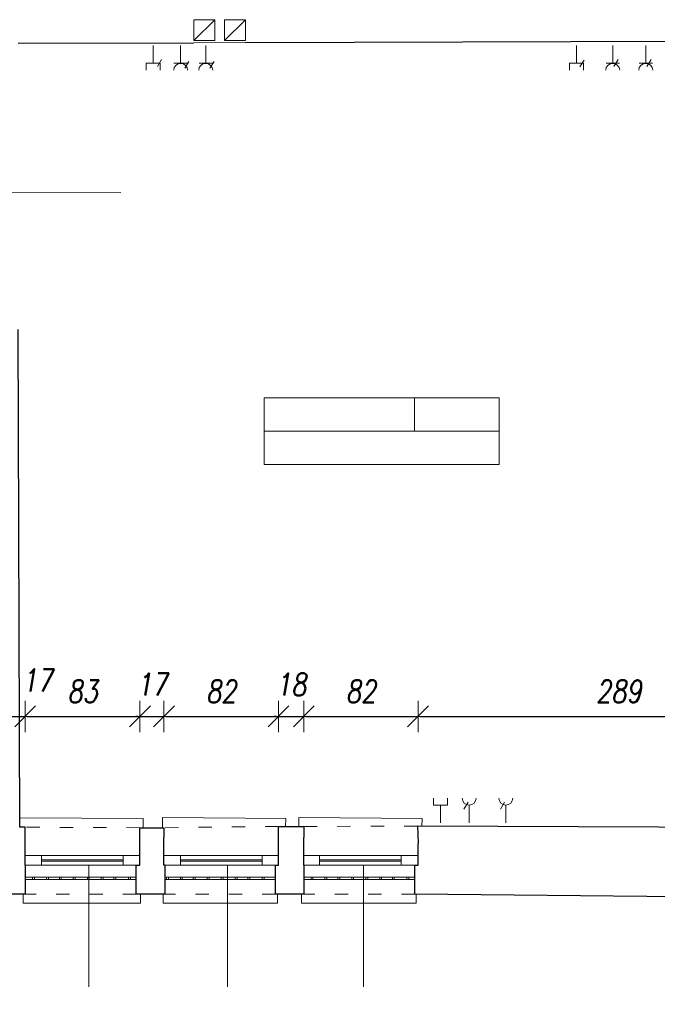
# Model space of a CAD drawing. Header units: millimetres. Extents: x -60479 to 14193, y -32440 to 949.
# Tile 60 of 68: x -7746 to -3156, y -27052 to -19966. Entities that reach past the tile are written whole.
import ezdxf

# ---------------------------------------------------------------- set-up
doc = ezdxf.new("R2010")
doc.units = ezdxf.units.MM
doc.header["$LTSCALE"] = 8
doc.linetypes.add('ACAD_ISO03W100', pattern=[30, 12, -18])
doc.layers.get('Defpoints').update_dxf_attribs({"lineweight": 0})
for name, color, linetype, lineweight in [('A_DIMEN', 7, 'Continuous', 0), ('BAM_OPISY POWIERZCHNI', 40, 'Continuous', 0), ('instalacje', 6, 'Continuous', 0), ('OTWARCIE WENTYLACJI', 255, 'Continuous', 0), ('parter_dzwi i okna', 3, 'Continuous', 0), ('parter_kraty', 8, 'Continuous', 0), ('parter_parapet', 6, 'Continuous', 0), ('parter_podciąg', 2, 'ACAD_ISO03W100', 0), ('parter_rzut', 7, 'Continuous', 30), ('RZUT_wymiarowanie', 2, 'Continuous', 0), ('wymiarowanie', 4, 'Continuous', 0)]:
    doc.layers.add(name, color=color, linetype=linetype, lineweight=lineweight)
doc.styles.add('ROMANS1', font='romans.shx', dxfattribs={"width": 0.8, "oblique": 10})
doc.dimstyles.new('NARCH100', dxfattribs={"dimscale": 100, "dimtxt": 1.6, "dimasz": 0.15, "dimexe": 0, "dimexo": 0, "dimgap": 1, "dimtad": 1, "dimdec": 0, "dimlfac": 0.1, "dimrnd": 1, "dimdsep": 46, "dimtxsty": 'ROMANS1', "dimblk": 'wym', "dimcen": -1.5, "dimse1": 1, "dimse2": 1, "dimclrd": 4, "dimclre": 4, "dimclrt": 3, "dimadec": 0, "dimazin": 0, "dimtfac": 0.04, "dimtdec": 0, "dimtmove": 2, "dimatfit": 3, "dimldrblk": 'wym', "dimfxl": 0, "dimtolj": 1, "dimarcsym": 0})

# ---------------------------------------------------------------- blocks, each defined once
blk = doc.blocks.new('wym')
at = {"layer": 'A_DIMEN', "color": 4, "ltscale": 100}
for p, q in [((-5, -5), (5, 5)), ((0, -7.5), (0, 7.5)), ((-5, 0), (5, 0))]:
    blk.add_line(p, q, dxfattribs=at)
blk = doc.blocks.new('*D171')
at = {"layer": 'Defpoints', "color": 0, "transparency": 16777216}
for p in [(-7900.3, -26258.7), (-7707.8, -26258.7), (-7707.8, -31813.7)]:
    blk.add_point(p, dxfattribs=at)
at = {"layer": 'RZUT_wymiarowanie', "color": 4, "lineweight": -2, "transparency": 16777216}
for p, q in [((-7915.3, -31813.7), (-7930.3, -31813.7)), ((-7900.3, -31813.7), (-7707.8, -31813.7)), ((-7692.8, -31813.7), (-7677.8, -31813.7))]:
    blk.add_line(p, q, dxfattribs=at)
at = {"layer": 'RZUT_wymiarowanie', "color": 4, "lineweight": -2, "transparency": 16777216, "xscale": 15, "yscale": 15, "zscale": 15}
for p, rotation in [((-7900.3, -31813.7), 359.9999999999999), ((-7707.8, -31813.7), 179.9999999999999)]:
    blk.add_blockref('wym', p, dxfattribs=dict(at, rotation=rotation))
at = {"layer": 'RZUT_wymiarowanie', "color": 3, "transparency": 16777216, "insert": (-7804.1, -31599.3), "char_height": 160, "attachment_point": 5, "style": 'ROMANS1'}
blk.add_mtext('\\A1;19', dxfattribs=at)
blk = doc.blocks.new('*D172')
at = {"layer": 'Defpoints', "color": 0, "transparency": 16777216}
for p in [(-7707.8, -26258.7), (-6908.5, -26258.7), (-6908.5, -31813.7)]:
    blk.add_point(p, dxfattribs=at)
at = {"layer": 'RZUT_wymiarowanie', "color": 4, "lineweight": -2, "transparency": 16777216}
blk.add_line((-7692.8, -31813.7), (-6923.5, -31813.7), dxfattribs=at)
at = {"layer": 'RZUT_wymiarowanie', "color": 4, "lineweight": -2, "transparency": 16777216, "xscale": 15, "yscale": 15, "zscale": 15, "rotation": 179.9999999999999}
blk.add_blockref('wym', (-7707.8, -31813.7), dxfattribs=at)
at = {"layer": 'RZUT_wymiarowanie', "color": 4, "lineweight": -2, "transparency": 16777216, "xscale": 15, "yscale": 15, "zscale": 15}
blk.add_blockref('wym', (-6908.5, -31813.7), dxfattribs=at)
at = {"layer": 'RZUT_wymiarowanie', "color": 3, "transparency": 16777216, "insert": (-7308.2, -31633.7), "char_height": 160, "attachment_point": 5, "style": 'ROMANS1'}
blk.add_mtext('\\A1;80', dxfattribs=at)
blk = doc.blocks.new('*D173')
at = {"layer": 'Defpoints', "color": 0, "transparency": 16777216}
for p in [(-6908.5, -26258.7), (-6701.4, -26258.7), (-6701.4, -31813.7)]:
    blk.add_point(p, dxfattribs=at)
at = {"layer": 'RZUT_wymiarowanie', "color": 4, "lineweight": -2, "transparency": 16777216}
for p, q in [((-6923.5, -31813.7), (-6938.5, -31813.7)), ((-6908.5, -31813.7), (-6701.4, -31813.7)), ((-6686.4, -31813.7), (-6671.4, -31813.7))]:
    blk.add_line(p, q, dxfattribs=at)
at = {"layer": 'RZUT_wymiarowanie', "color": 4, "lineweight": -2, "transparency": 16777216, "xscale": 15, "yscale": 15, "zscale": 15}
for p, rotation in [((-6908.5, -31813.7), 359.9999999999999), ((-6701.4, -31813.7), 179.9999999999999)]:
    blk.add_blockref('wym', p, dxfattribs=dict(at, rotation=rotation))
at = {"layer": 'RZUT_wymiarowanie', "color": 3, "transparency": 16777216, "insert": (-6804.9, -31605.5), "char_height": 160, "attachment_point": 5, "style": 'ROMANS1'}
blk.add_mtext('\\A1;21', dxfattribs=at)
blk = doc.blocks.new('*D174')
at = {"layer": 'Defpoints', "color": 0, "transparency": 16777216}
for p in [(-6701.4, -26258.7), (-5904.4, -26258.7), (-5904.4, -31813.7)]:
    blk.add_point(p, dxfattribs=at)
at = {"layer": 'RZUT_wymiarowanie', "color": 4, "lineweight": -2, "transparency": 16777216}
blk.add_line((-6686.4, -31813.7), (-5919.4, -31813.7), dxfattribs=at)
at = {"layer": 'RZUT_wymiarowanie', "color": 4, "lineweight": -2, "transparency": 16777216, "xscale": 15, "yscale": 15, "zscale": 15, "rotation": 179.9999999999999}
blk.add_blockref('wym', (-6701.4, -31813.7), dxfattribs=at)
at = {"layer": 'RZUT_wymiarowanie', "color": 4, "lineweight": -2, "transparency": 16777216, "xscale": 15, "yscale": 15, "zscale": 15}
blk.add_blockref('wym', (-5904.4, -31813.7), dxfattribs=at)
at = {"layer": 'RZUT_wymiarowanie', "color": 3, "transparency": 16777216, "insert": (-6302.9, -31633.7), "char_height": 160, "attachment_point": 5, "style": 'ROMANS1'}
blk.add_mtext('\\A1;80', dxfattribs=at)
blk = doc.blocks.new('*D175')
at = {"layer": 'Defpoints', "color": 0, "transparency": 16777216}
for p in [(-5904.4, -26258.7), (-5700.1, -26258.7), (-5700.1, -31813.7)]:
    blk.add_point(p, dxfattribs=at)
at = {"layer": 'RZUT_wymiarowanie', "color": 4, "lineweight": -2, "transparency": 16777216}
for p, q in [((-5919.4, -31813.7), (-5934.4, -31813.7)), ((-5904.4, -31813.7), (-5700.1, -31813.7)), ((-5685.1, -31813.7), (-5670.1, -31813.7))]:
    blk.add_line(p, q, dxfattribs=at)
at = {"layer": 'RZUT_wymiarowanie', "color": 4, "lineweight": -2, "transparency": 16777216, "xscale": 15, "yscale": 15, "zscale": 15}
for p, rotation in [((-5904.4, -31813.7), 359.9999999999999), ((-5700.1, -31813.7), 179.9999999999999)]:
    blk.add_blockref('wym', p, dxfattribs=dict(at, rotation=rotation))
at = {"layer": 'RZUT_wymiarowanie', "color": 3, "transparency": 16777216, "insert": (-5802.3, -31602.4), "char_height": 160, "attachment_point": 5, "style": 'ROMANS1'}
blk.add_mtext('\\A1;20', dxfattribs=at)
blk = doc.blocks.new('*D176')
at = {"layer": 'Defpoints', "color": 0, "transparency": 16777216}
for p in [(-5700.1, -26258.7), (-4902.3, -26258.8), (-4902.3, -31813.7)]:
    blk.add_point(p, dxfattribs=at)
at = {"layer": 'RZUT_wymiarowanie', "color": 4, "lineweight": -2, "transparency": 16777216}
blk.add_line((-5685.1, -31813.7), (-4917.3, -31813.7), dxfattribs=at)
at = {"layer": 'RZUT_wymiarowanie', "color": 4, "lineweight": -2, "transparency": 16777216, "xscale": 15, "yscale": 15, "zscale": 15, "rotation": 179.9999999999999}
blk.add_blockref('wym', (-5700.1, -31813.7), dxfattribs=at)
at = {"layer": 'RZUT_wymiarowanie', "color": 4, "lineweight": -2, "transparency": 16777216, "xscale": 15, "yscale": 15, "zscale": 15}
blk.add_blockref('wym', (-4902.3, -31813.7), dxfattribs=at)
at = {"layer": 'RZUT_wymiarowanie', "color": 3, "transparency": 16777216, "insert": (-5301.2, -31633.7), "char_height": 160, "attachment_point": 5, "style": 'ROMANS1'}
blk.add_mtext('\\A1;80', dxfattribs=at)
blk = doc.blocks.new('*D177')
at = {"layer": 'Defpoints', "color": 0, "transparency": 16777216}
for p in [(-4902.3, -26258.8), (-1532.1, -26294.4), (-1532.1, -31813.7)]:
    blk.add_point(p, dxfattribs=at)
at = {"layer": 'RZUT_wymiarowanie', "color": 4, "lineweight": -2, "transparency": 16777216}
blk.add_line((-4887.3, -31813.7), (-1547.1, -31813.7), dxfattribs=at)
at = {"layer": 'RZUT_wymiarowanie', "color": 4, "lineweight": -2, "transparency": 16777216, "xscale": 15, "yscale": 15, "zscale": 15, "rotation": 179.9999999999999}
blk.add_blockref('wym', (-4902.3, -31813.7), dxfattribs=at)
at = {"layer": 'RZUT_wymiarowanie', "color": 4, "lineweight": -2, "transparency": 16777216, "xscale": 15, "yscale": 15, "zscale": 15}
blk.add_blockref('wym', (-1532.1, -31813.7), dxfattribs=at)
at = {"layer": 'RZUT_wymiarowanie', "color": 3, "transparency": 16777216, "insert": (-3217.2, -31633.7), "char_height": 160, "attachment_point": 5, "style": 'ROMANS1'}
blk.add_mtext('\\A1;337', dxfattribs=at)
blk = doc.blocks.new('*D178')
at = {"layer": 'Defpoints', "color": 0, "transparency": 16777216}
for p in [(-56057.1, -26261.6), (-1532.1, -26294.4), (-1532.1, -32327.7)]:
    blk.add_point(p, dxfattribs=at)
at = {"layer": 'RZUT_wymiarowanie', "color": 4, "lineweight": -2, "transparency": 16777216}
blk.add_line((-56042.1, -32327.7), (-1547.1, -32327.7), dxfattribs=at)
at = {"layer": 'RZUT_wymiarowanie', "color": 4, "lineweight": -2, "transparency": 16777216, "xscale": 15, "yscale": 15, "zscale": 15, "rotation": 179.9999999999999}
blk.add_blockref('wym', (-56057.1, -32327.7), dxfattribs=at)
at = {"layer": 'RZUT_wymiarowanie', "color": 4, "lineweight": -2, "transparency": 16777216, "xscale": 15, "yscale": 15, "zscale": 15}
blk.add_blockref('wym', (-1532.1, -32327.7), dxfattribs=at)
at = {"layer": 'RZUT_wymiarowanie', "color": 3, "transparency": 16777216, "insert": (-28794.6, -32147.7), "char_height": 160, "attachment_point": 5, "style": 'ROMANS1'}
blk.add_mtext('\\A1;5453', dxfattribs=at)
blk = doc.blocks.new('*D436')
at = {"layer": 'Defpoints', "color": 0, "transparency": 16777216}
for p in [(-7706.4, -24979.7), (-7881.1, -25981.2), (-7706.4, -25981.2)]:
    blk.add_point(p, dxfattribs=at)
at = {"layer": 'instalacje', "color": 4, "lineweight": -2, "transparency": 16777216}
for p, q in [((-7896.1, -24979.7), (-7911.1, -24979.7)), ((-7881.1, -24979.7), (-7706.4, -24979.7)), ((-7691.4, -24979.7), (-7676.4, -24979.7))]:
    blk.add_line(p, q, dxfattribs=at)
at = {"layer": 'instalacje', "color": 4, "lineweight": -2, "transparency": 16777216, "xscale": 15, "yscale": 15, "zscale": 15}
for p, rotation in [((-7881.1, -24979.7), 359.9999999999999), ((-7706.4, -24979.7), 179.9999999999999)]:
    blk.add_blockref('wym', p, dxfattribs=dict(at, rotation=rotation))
at = {"layer": 'instalacje', "color": 3, "transparency": 16777216, "insert": (-7619.7, -24719.4), "char_height": 160, "attachment_point": 5, "style": 'ROMANS1'}
blk.add_mtext('\\A1;17', dxfattribs=at)
blk = doc.blocks.new('*D437')
at = {"layer": 'Defpoints', "color": 0, "transparency": 16777216}
for p in [(-6880.2, -24979.7), (-7706.4, -25981.2), (-6880.2, -25981.2)]:
    blk.add_point(p, dxfattribs=at)
at = {"layer": 'instalacje', "color": 4, "lineweight": -2, "transparency": 16777216}
blk.add_line((-7691.4, -24979.7), (-6895.2, -24979.7), dxfattribs=at)
at = {"layer": 'instalacje', "color": 4, "lineweight": -2, "transparency": 16777216, "xscale": 15, "yscale": 15, "zscale": 15, "rotation": 179.9999999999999}
blk.add_blockref('wym', (-7706.4, -24979.7), dxfattribs=at)
at = {"layer": 'instalacje', "color": 4, "lineweight": -2, "transparency": 16777216, "xscale": 15, "yscale": 15, "zscale": 15}
blk.add_blockref('wym', (-6880.2, -24979.7), dxfattribs=at)
at = {"layer": 'instalacje', "color": 3, "transparency": 16777216, "insert": (-7293.3, -24799.7), "char_height": 160, "attachment_point": 5, "style": 'ROMANS1'}
blk.add_mtext('\\A1;83', dxfattribs=at)
blk = doc.blocks.new('*D438')
at = {"layer": 'Defpoints', "color": 0, "transparency": 16777216}
for p in [(-6707.5, -24979.7), (-6880.2, -25981.2), (-6707.5, -25981.2)]:
    blk.add_point(p, dxfattribs=at)
at = {"layer": 'instalacje', "color": 4, "lineweight": -2, "transparency": 16777216}
for p, q in [((-6895.2, -24979.7), (-6910.2, -24979.7)), ((-6880.2, -24979.7), (-6707.5, -24979.7)), ((-6692.5, -24979.7), (-6677.5, -24979.7))]:
    blk.add_line(p, q, dxfattribs=at)
at = {"layer": 'instalacje', "color": 4, "lineweight": -2, "transparency": 16777216, "xscale": 15, "yscale": 15, "zscale": 15}
for p, rotation in [((-6880.2, -24979.7), 359.9999999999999), ((-6707.5, -24979.7), 179.9999999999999)]:
    blk.add_blockref('wym', p, dxfattribs=dict(at, rotation=rotation))
at = {"layer": 'instalacje', "color": 3, "transparency": 16777216, "insert": (-6793.8, -24749.7), "char_height": 160, "attachment_point": 5, "style": 'ROMANS1'}
blk.add_mtext('\\A1;17', dxfattribs=at)
blk = doc.blocks.new('*D439')
at = {"layer": 'Defpoints', "color": 0, "transparency": 16777216}
for p in [(-5883.2, -24979.7), (-6707.5, -25981.2), (-5883.2, -25981.2)]:
    blk.add_point(p, dxfattribs=at)
at = {"layer": 'instalacje', "color": 4, "lineweight": -2, "transparency": 16777216}
blk.add_line((-6692.5, -24979.7), (-5898.2, -24979.7), dxfattribs=at)
at = {"layer": 'instalacje', "color": 4, "lineweight": -2, "transparency": 16777216, "xscale": 15, "yscale": 15, "zscale": 15, "rotation": 179.9999999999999}
blk.add_blockref('wym', (-6707.5, -24979.7), dxfattribs=at)
at = {"layer": 'instalacje', "color": 4, "lineweight": -2, "transparency": 16777216, "xscale": 15, "yscale": 15, "zscale": 15}
blk.add_blockref('wym', (-5883.2, -24979.7), dxfattribs=at)
at = {"layer": 'instalacje', "color": 3, "transparency": 16777216, "insert": (-6295.3, -24799.7), "char_height": 160, "attachment_point": 5, "style": 'ROMANS1'}
blk.add_mtext('\\A1;82', dxfattribs=at)
blk = doc.blocks.new('*D440')
at = {"layer": 'Defpoints', "color": 0, "transparency": 16777216}
for p in [(-5700.8, -24979.7), (-5883.2, -25981.2), (-5700.8, -25981.2)]:
    blk.add_point(p, dxfattribs=at)
at = {"layer": 'instalacje', "color": 4, "lineweight": -2, "transparency": 16777216}
for p, q in [((-5898.2, -24979.7), (-5913.2, -24979.7)), ((-5883.2, -24979.7), (-5700.8, -24979.7)), ((-5685.8, -24979.7), (-5670.8, -24979.7))]:
    blk.add_line(p, q, dxfattribs=at)
at = {"layer": 'instalacje', "color": 4, "lineweight": -2, "transparency": 16777216, "xscale": 15, "yscale": 15, "zscale": 15}
for p, rotation in [((-5883.2, -24979.7), 359.9999999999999), ((-5700.8, -24979.7), 179.9999999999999)]:
    blk.add_blockref('wym', p, dxfattribs=dict(at, rotation=rotation))
at = {"layer": 'instalacje', "color": 3, "transparency": 16777216, "insert": (-5792, -24749.7), "char_height": 160, "attachment_point": 5, "style": 'ROMANS1'}
blk.add_mtext('\\A1;18', dxfattribs=at)
blk = doc.blocks.new('*D441')
at = {"layer": 'Defpoints', "color": 0, "transparency": 16777216}
for p in [(-4878.4, -24979.7), (-5700.8, -25981.2), (-4878.4, -25981.2)]:
    blk.add_point(p, dxfattribs=at)
at = {"layer": 'instalacje', "color": 4, "lineweight": -2, "transparency": 16777216}
blk.add_line((-5685.8, -24979.7), (-4893.4, -24979.7), dxfattribs=at)
at = {"layer": 'instalacje', "color": 4, "lineweight": -2, "transparency": 16777216, "xscale": 15, "yscale": 15, "zscale": 15, "rotation": 179.9999999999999}
blk.add_blockref('wym', (-5700.8, -24979.7), dxfattribs=at)
at = {"layer": 'instalacje', "color": 4, "lineweight": -2, "transparency": 16777216, "xscale": 15, "yscale": 15, "zscale": 15}
blk.add_blockref('wym', (-4878.4, -24979.7), dxfattribs=at)
at = {"layer": 'instalacje', "color": 3, "transparency": 16777216, "insert": (-5289.6, -24799.7), "char_height": 160, "attachment_point": 5, "style": 'ROMANS1'}
blk.add_mtext('\\A1;82', dxfattribs=at)
blk = doc.blocks.new('*D442')
at = {"layer": 'Defpoints', "color": 0, "transparency": 16777216}
for p in [(-1988.5, -24979.7), (-1988.5, -25782.3), (-4878.4, -25981.2)]:
    blk.add_point(p, dxfattribs=at)
at = {"layer": 'instalacje', "color": 4, "lineweight": -2, "transparency": 16777216}
blk.add_line((-4863.4, -24979.7), (-2003.5, -24979.7), dxfattribs=at)
at = {"layer": 'instalacje', "color": 4, "lineweight": -2, "transparency": 16777216, "xscale": 15, "yscale": 15, "zscale": 15, "rotation": 179.9999999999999}
blk.add_blockref('wym', (-4878.4, -24979.7), dxfattribs=at)
at = {"layer": 'instalacje', "color": 4, "lineweight": -2, "transparency": 16777216, "xscale": 15, "yscale": 15, "zscale": 15}
blk.add_blockref('wym', (-1988.5, -24979.7), dxfattribs=at)
at = {"layer": 'instalacje', "color": 3, "transparency": 16777216, "insert": (-3433.4, -24799.7), "char_height": 160, "attachment_point": 5, "style": 'ROMANS1'}
blk.add_mtext('\\A1;289', dxfattribs=at)

msp = doc.modelspace()

# ---------------------------------------------------------------- linework, layer by layer
at = {"layer": 'BAM_OPISY POWIERZCHNI'}
msp.add_line((-4902.9, -22686.4), (-4902.9, -22926.4), dxfattribs=at)
for points in [[(-4294.3, -22686.4), (-5984.9, -22686.4)], [(-5984.9, -22686.4), (-5984.9, -22926.4), (-4294.3, -22926.4), (-4294.3, -22686.4)], [(-5984.9, -22926.4), (-5984.9, -23166.4), (-4294.3, -23166.4), (-4294.3, -22926.4)]]:
    msp.add_lwpolyline(points, dxfattribs=at)
at = {"layer": 'instalacje'}
for p, q in [((-6491.4, -20115.9), (-6340.9, -19965.5)), ((-6340.9, -19965.5), (-6491.4, -19965.5)), ((-6491.4, -19965.5), (-6491.4, -20115.9)), ((-6340.9, -20115.9), (-6340.9, -19965.5)), ((-6270.6, -20115.9), (-6120.1, -19965.5)), ((-6120.1, -19965.5), (-6270.6, -19965.5)), ((-6270.6, -19965.5), (-6270.6, -20115.9)), ((-6120.1, -20115.9), (-6120.1, -19965.5)), ((-6491.4, -20115.9), (-6340.9, -20115.9)), ((-6270.6, -20115.9), (-6120.1, -20115.9))]:
    msp.add_line(p, q, dxfattribs=at)
for points in [[(-6785.1, -20279.6), (-6785.1, -20151.6)], [(-6587.3, -20279.6), (-6587.3, -20151.6)], [(-6407, -20279.6), (-6407, -20151.6)], [(-3737.9, -20279.6), (-3737.9, -20151.6)], [(-3476.8, -20279.6), (-3476.8, -20151.6)], [(-3239.1, -20279.6), (-3239.1, -20151.6)], [(-6754.5, -20301.2), (-6724.6, -20251.5)], [(-6557.2, -20315.1), (-6527.3, -20265.4)], [(-6377, -20315.1), (-6347.1, -20265.4)], [(-3712.9, -20305.9), (-3683, -20256.2)], [(-3468.1, -20301.2), (-3438.3, -20251.5)], [(-3230.5, -20301.2), (-3200.6, -20251.5)], [(-6835.3, -20279.6), (-6734.8, -20279.6)], [(-6835.3, -20329.9), (-6835.3, -20279.6)], [(-6734.8, -20329.9), (-6734.8, -20279.6)], [(-6539.3, -20279.6), (-6635.2, -20279.6)], [(-6359, -20279.6), (-6455, -20279.6)], [(-3788.1, -20279.6), (-3687.7, -20279.6)], [(-3788.1, -20329.9), (-3788.1, -20279.6)], [(-3687.7, -20329.9), (-3687.7, -20279.6)], [(-3428.8, -20279.6), (-3524.7, -20279.6)], [(-3191.2, -20279.6), (-3287.1, -20279.6)], [(-4766, -25568.3), (-4766, -25618.5)], [(-4665.5, -25568.3), (-4665.5, -25618.5)], [(-4665.5, -25618.5), (-4766, -25618.5)], [(-4715.7, -25618.5), (-4715.7, -25746.6)], [(-4518.5, -25597), (-4548.4, -25646.7)], [(-4509.9, -25618.5), (-4509.9, -25746.6)], [(-4255.2, -25597), (-4285.1, -25646.7)], [(-4246.6, -25618.5), (-4246.6, -25746.6)]]:
    msp.add_lwpolyline(points, dxfattribs=at)
for centre, start, end in [((-6587.3, -20329.9), 0, 180), ((-6407, -20329.9), 0, 180), ((-3476.8, -20329.9), 0, 180), ((-3239.1, -20329.9), 0, 180), ((-4509.9, -25568.3), 180, 360), ((-4246.6, -25568.3), 180, 360)]:
    msp.add_arc(centre, 50.2, start, end, dxfattribs=at)
at = {"layer": 'OTWARCIE WENTYLACJI'}
msp.add_lwpolyline([(-6491.4, -20131), (-6120.1, -20129.8)], dxfattribs=at)
at = {"layer": 'parter_dzwi i okna'}
for points in [[(-6880.2, -25981.2), (-7706.4, -25981.2)], [(-7590, -25981.2), (-7590, -26051.2)], [(-7001, -25981.2), (-7001, -26051.2)], [(-5883.2, -25981.2), (-6707.5, -25981.2)], [(-6589.1, -25981.2), (-6589.1, -26051.2)], [(-6000.1, -25981.2), (-6000.1, -26051.2)], [(-4878.4, -25981.2), (-5700.8, -25981.2)], [(-5588.2, -25981.2), (-5588.2, -26051.2)], [(-4999.2, -25981.2), (-4999.2, -26051.2)], [(-6908.5, -26051.2), (-7706.4, -26051.2)], [(-7001, -26011.9), (-7590, -26011.9)], [(-7001, -26021.5), (-7590, -26021.5)], [(-5904.4, -26051.2), (-6702, -26051.2)], [(-6000.1, -26011.9), (-6589.1, -26011.9)], [(-6000.1, -26021.5), (-6589.1, -26021.5)], [(-4902.3, -26051.2), (-5700.8, -26051.3)], [(-4999.2, -26011.9), (-5588.2, -26011.9)], [(-4999.2, -26021.5), (-5588.2, -26021.5)]]:
    msp.add_lwpolyline(points, dxfattribs=at)
at = {"layer": 'parter_kraty'}
for points in [[(-7707, -26137.6), (-6908.5, -26137.6)], [(-7652.9, -26137.6), (-7652.9, -26153.3)], [(-7639.2, -26137.6), (-7639.2, -26153.3)], [(-7552.8, -26137.6), (-7552.8, -26153.3)], [(-7539.1, -26137.6), (-7539.1, -26153.3)], [(-7460.5, -26137.6), (-7460.5, -26153.3)], [(-7446.7, -26137.6), (-7446.7, -26153.3)], [(-7360, -26137.6), (-7360, -26153.3)], [(-7346.3, -26137.6), (-7346.3, -26153.3)], [(-7258.9, -26137.6), (-7258.9, -26153.3)], [(-7245.2, -26137.6), (-7245.2, -26153.3)], [(-7158.7, -26137.6), (-7158.7, -26153.3)], [(-7145, -26137.6), (-7145, -26153.3)], [(-7067.5, -26137.6), (-7067.5, -26153.3)], [(-7053.8, -26137.6), (-7053.8, -26153.3)], [(-6962.8, -26137.6), (-6962.8, -26153.3)], [(-6949.1, -26137.6), (-6949.1, -26153.3)], [(-6701.7, -26137.6), (-5904.4, -26137.6)], [(-6689.5, -26137.6), (-6689.5, -26153.3)], [(-6675.8, -26137.6), (-6675.8, -26153.3)], [(-6589.4, -26137.6), (-6589.4, -26153.3)], [(-6575.7, -26137.6), (-6575.7, -26153.3)], [(-6497.1, -26137.6), (-6497.1, -26153.3)], [(-6483.3, -26137.6), (-6483.3, -26153.3)], [(-6396.6, -26137.6), (-6396.6, -26153.3)], [(-6382.9, -26137.6), (-6382.9, -26153.3)], [(-6295.5, -26137.6), (-6295.5, -26153.3)], [(-6281.8, -26137.6), (-6281.8, -26153.3)], [(-6195.3, -26137.6), (-6195.3, -26153.3)], [(-6181.6, -26137.6), (-6181.6, -26153.3)], [(-6104.1, -26137.6), (-6104.1, -26153.3)], [(-6090.4, -26137.6), (-6090.4, -26153.3)], [(-5999.4, -26137.6), (-5999.4, -26153.3)], [(-5985.7, -26137.6), (-5985.7, -26153.3)], [(-5700.5, -26137.6), (-4902.3, -26137.6)], [(-5648.4, -26137.6), (-5648.4, -26153.3)], [(-5634.7, -26137.6), (-5634.7, -26153.3)], [(-5548.3, -26137.6), (-5548.3, -26153.3)], [(-5534.6, -26137.6), (-5534.6, -26153.3)], [(-5456, -26137.6), (-5456, -26153.3)], [(-5442.2, -26137.6), (-5442.2, -26153.3)], [(-5355.5, -26137.6), (-5355.5, -26153.3)], [(-5341.8, -26137.6), (-5341.8, -26153.3)], [(-5254.4, -26137.6), (-5254.4, -26153.3)], [(-5240.7, -26137.6), (-5240.7, -26153.3)], [(-5154.2, -26137.6), (-5154.2, -26153.3)], [(-5140.5, -26137.6), (-5140.5, -26153.3)], [(-5063, -26137.6), (-5063, -26153.3)], [(-5049.3, -26137.6), (-5049.3, -26153.3)], [(-4958.3, -26137.6), (-4958.3, -26153.3)], [(-4944.6, -26137.6), (-4944.6, -26153.3)], [(-7707.1, -26153.3), (-6908.5, -26153.3)], [(-6701.7, -26153.3), (-5904.4, -26153.3)], [(-5700.4, -26153.3), (-4902.3, -26153.3)]]:
    msp.add_lwpolyline(points, dxfattribs=at)
at = {"layer": 'parter_parapet'}
for points in [[(-7744.9, -25708.8), (-6856.1, -25714.1), (-6856.4, -25780.6)], [(-6719, -25780.6), (-6719, -25708.5), (-5831.2, -25714.1), (-5831.4, -25771.9)], [(-5737.7, -25771.9), (-5737.7, -25708.5), (-4849.8, -25714.1), (-4850.1, -25769.4)], [(-7721, -26258.7), (-7721, -26324.3), (-6877.1, -26324.3), (-6877.1, -26258.7)], [(-6713.5, -26258.7), (-6713.5, -26324.3), (-5889.1, -26324.3), (-5889.1, -26258.7)], [(-5716.9, -26258.7), (-5716.9, -26324.3), (-4892.4, -26324.3), (-4892.4, -26258.7)]]:
    msp.add_lwpolyline(points, dxfattribs=at)
at = {"layer": 'parter_podciąg'}
for points in [[(-6880.2, -25780.6), (-7725.5, -25777.6)], [(-5883.2, -25771.9), (-6707.5, -25780.6)], [(-4883.4, -25769.2), (-5700.8, -25771.9)], [(-6908.5, -26258.7), (-7707.8, -26258.7)], [(-5904.4, -26258.7), (-6701.4, -26258.7)], [(-4902.3, -26258.7), (-5700.1, -26258.7)]]:
    msp.add_lwpolyline(points, dxfattribs=at)
at = {"layer": 'parter_rzut'}
for p, q in [((-6120.1, -20129.8), (-2440.6, -20118.5)), ((-7756, -20134.9), (-6491.4, -20131)), ((-4878.4, -26051.2), (-4878.4, -25894.9)), ((-4902.3, -26258.8), (-4902.3, -26051.2)), ((-4902.3, -26051.2), (-4878.4, -26051.2)), ((-1532.1, -26294.4), (-4902.3, -26258.7))]:
    msp.add_line(p, q, dxfattribs=at)
for points in [[(-7706.4, -25850.3), (-7706.4, -25777.6), (-7744.7, -25777.6), (-7756.5, -22194.3)], [(-1788.1, -24935.6), (-1988.5, -24928.9), (-1988.5, -25782.3), (-4883.4, -25769.2), (-4878.4, -25894.9)], [(-6880.2, -25894.9), (-6880.2, -25780.6), (-6707.5, -25780.6), (-6707.5, -25850.3)], [(-5883.2, -25894.9), (-5883.2, -25771.9), (-5700.8, -25771.9), (-5700.8, -25850.3)], [(-7706.4, -26051.2), (-7706.4, -25850.3)], [(-6707.5, -26051.2), (-6707.5, -25850.3)], [(-5700.8, -26051.2), (-5700.8, -25850.3)], [(-7706.4, -26051.2), (-7707.8, -26258.7), (-7900.3, -26258.7), (-7900.3, -26051.2), (-7881.1, -26051.2), (-7881.1, -25894.9)], [(-6702, -26051.2), (-6701.4, -26258.7), (-6908.5, -26258.7), (-6908.5, -26051.2), (-6880.2, -26051.2), (-6880.2, -25894.9)], [(-5700.8, -26051.2), (-5700.1, -26258.7), (-5904.4, -26258.7), (-5904.4, -26051.2), (-5883.2, -26051.2), (-5883.2, -25894.9)], [(-6702, -26051.2), (-6707.5, -26051.2)]]:
    msp.add_lwpolyline(points, dxfattribs=at)
at = {"layer": 'wymiarowanie'}
for points in [[(-7884, -21207.9), (-7016.9, -21208.8)], [(-7248.1, -26926.9), (-7247.6, -26051.2)], [(-6250, -26926.9), (-6249.5, -26051.2)], [(-5270.5, -26926.9), (-5270, -26051.2)]]:
    msp.add_lwpolyline(points, dxfattribs=at)

# ---------------------------------------------------------------- dimensions: what is measured, and where the dimension line sits
at = {"layer": 'instalacje'}
dim = msp.add_linear_dim(base=(-7706.4, -24979.7), p1=(-7881.1, -25981.2), p2=(-7706.4, -25981.2), dimstyle='NARCH100', dxfattribs=at)
dim.commit()
dim.dimension.update_dxf_attribs({"geometry": '*D436', "text_midpoint": (-7619.7, -24719.4), "dimtype": 160})
for base, p1, p2, picture, middle in [((-6707.5, -24979.7), (-6880.2, -25981.2), (-6707.5, -25981.2), '*D438', (-6793.8, -24749.7)), ((-5700.8, -24979.7), (-5883.2, -25981.2), (-5700.8, -25981.2), '*D440', (-5792, -24749.7)), ((-6880.2, -24979.7), (-7706.4, -25981.2), (-6880.2, -25981.2), '*D437', (-7293.3, -24799.7)), ((-5883.2, -24979.7), (-6707.5, -25981.2), (-5883.2, -25981.2), '*D439', (-6295.3, -24799.7)), ((-4878.4, -24979.7), (-5700.8, -25981.2), (-4878.4, -25981.2), '*D441', (-5289.6, -24799.7)), ((-1988.5, -24979.7), (-4878.4, -25981.2), (-1988.5, -25782.3), '*D442', (-3433.4, -24799.7))]:
    dim = msp.add_linear_dim(base=base, p1=p1, p2=p2, dimstyle='NARCH100', dxfattribs=at)
    dim.commit()
    dim.dimension.update_dxf_attribs({"geometry": picture, "text_midpoint": middle})
at = {"layer": 'RZUT_wymiarowanie'}
for base, p1, p2, picture, middle in [((-1532.0609, -32327.7224), (-56057.0718, -26261.5567), (-1532.0609, -26294.3741), '*D178', (-28794.5664, -32147.7224)), ((-6908.5, -31813.7), (-7707.8, -26258.7), (-6908.5, -26258.7), '*D172', (-7308.2, -31633.7)), ((-5904.4, -31813.7), (-6701.4, -26258.7), (-5904.4, -26258.7), '*D174', (-6302.9, -31633.7)), ((-4902.3, -31813.7), (-5700.1, -26258.7), (-4902.3, -26258.8), '*D176', (-5301.2, -31633.7)), ((-1532.1, -31813.7), (-4902.3, -26258.8), (-1532.1, -26294.4), '*D177', (-3217.2, -31633.7))]:
    dim = msp.add_linear_dim(base=base, p1=p1, p2=p2, dimstyle='NARCH100', dxfattribs=at)
    dim.commit()
    dim.dimension.update_dxf_attribs({"geometry": picture, "text_midpoint": middle})
for base, p1, p2, picture, middle in [((-7707.8, -31813.7), (-7900.3, -26258.7), (-7707.8, -26258.7), '*D171', (-7804.1, -31599.3)), ((-6701.4, -31813.7), (-6908.5, -26258.7), (-6701.4, -26258.7), '*D173', (-6804.9, -31605.5)), ((-5700.1, -31813.7), (-5904.4, -26258.7), (-5700.1, -26258.7), '*D175', (-5802.3, -31602.4))]:
    dim = msp.add_linear_dim(base=base, p1=p1, p2=p2, dimstyle='NARCH100', dxfattribs=at)
    dim.commit()
    dim.dimension.update_dxf_attribs({"geometry": picture, "text_midpoint": middle, "dimtype": 160})

doc.saveas('drawing.dxf')
